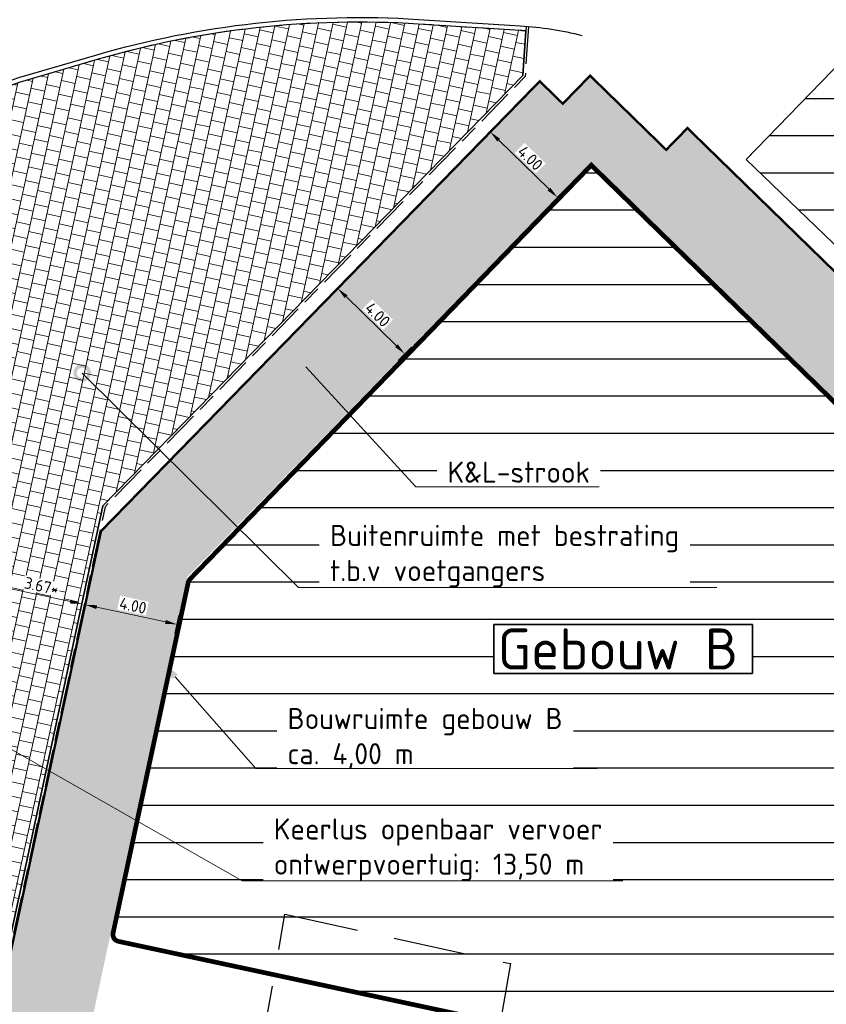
# Model space of a CAD drawing. Header units: metres. Extents: x 147454 to 148962, y 409264 to 410698.
# Tile 30 of 36: x 147511 to 147545, y 410622 to 410664. Entities that reach past the tile are written whole.
import ezdxf
from ezdxf import colors
from ezdxf.entities.mleader import LeaderData, LeaderLine
from ezdxf.math import Vec2, Vec3

# ---------------------------------------------------------------- set-up
doc = ezdxf.new("R2010")
doc.units = ezdxf.units.M
for name, pattern in [('HIDDEN', [9.525, 6.35, -3.175]), ('VH-OPSLUITBAND_100X200', [16, 8, -2, 4, -2]), ('VH-TROTTOIRBAND_180-200', [20, 10, -2, 2, -2, 2, -2])]:
    doc.linetypes.add(name, pattern=pattern)
doc.layers.get('0').update_dxf_attribs({"color": 151})
doc.layers.get('Defpoints').update_dxf_attribs({"color": 171})
for name, color, linetype, lineweight in [('B-WE-OG-BEBOUWING_STRAATNAAM-T35', 50, 'Continuous', 35), ('B-WE-VH-VERHARDING_TEGEL-A-500', 252, 'Continuous', 18), ('T-WE-VH-KANTOPSLUITING_OPSLUITBAND_100X200-G', 150, 'VH-OPSLUITBAND_100X200', 25), ('T-WE-VH-M', 7, 'Continuous', 18), ('X-XX-AL-T18', 10, 'Continuous', 18)]:
    doc.layers.add(name, color=color, linetype=linetype, lineweight=lineweight)
for name, color, linetype in [('N-WE-GK-BOUWKUIP-G', 7, 'Continuous'), ('T-WE-OG-TERREIN_BOUW-G', 7, 'Continuous'), ('T-WE-VH-KANTOPSLUITING_TROTTOIRBAND_180 200-G', 210, 'VH-TROTTOIRBAND_180-200'), ('T-WE-VH-KANTVERHARDING-G', 210, 'Continuous')]:
    doc.layers.add(name, color=color, linetype=linetype)
doc.layers.add('T-WE-VH-FASE-1B', color=7, linetype='Continuous', true_color=0x007f00)
doc.styles.add('NLCS-ISO-M200-T25', font='NLCS-ISO.TTF', dxfattribs={"height": 0.5})
doc.styles.add('NLCS-ISO-M500-T18', font='NLCS-ISO.TTF', dxfattribs={"height": 0.9})
doc.styles.add('NLCS-ISO-M500-T35', font='NLCS-ISO.TTF', dxfattribs={"height": 1.75})
doc.dimstyles.new('NLCS-M200-T25-PIJL_L2_H1', dxfattribs={"dimscale": 0.2, "dimtxt": 0.5, "dimasz": 2.5, "dimexe": 2, "dimexo": 2, "dimgap": 0.7, "dimtad": 1, "dimzin": 0, "dimdsep": 46, "dimtxsty": 'NLCS-ISO-M200-T25', "dimcen": 2.5, "dimdle": 2, "dimclrd": 256, "dimclre": 256, "dimclrt": 256, "dimadec": 1, "dimazin": 0, "dimtfac": 1, "dimtofl": 0, "dimtmove": 1, "dimatfit": 0, "dimfxl": 2, "dimfxlon": 1, "dimtfill": 1, "dimtfillclr": 256, "dimtolj": 1, "dimtzin": 0, "dimlwd": -1, "dimlwe": -1, "dimarcsym": 0})

# ---------------------------------------------------------------- blocks, each defined once
blk = doc.blocks.new('*D304')
at = {"layer": 'Defpoints', "color": 0, "transparency": 16777216}
for p in [(148932.287, 410660.841), (148930.899, 410659.417), (148935.151, 410658.048)]:
    blk.add_point(p, dxfattribs=at)
at = {"layer": 'T-WE-VH-M', "transparency": 16777216}
for p, q in [((148931.178, 410659.703), (148930.619, 410659.13)), ((148933.405, 410656.973), (148931.257, 410659.068)), ((148934.042, 410656.911), (148933.484, 410656.338))]:
    blk.add_line(p, q, dxfattribs=at)
for points in [[(148931.315, 410659.127), (148931.199, 410659.008), (148930.899, 410659.417)], [(148933.463, 410657.033), (148933.347, 410656.914), (148933.763, 410656.624)]]:
    blk.add_solid(points, dxfattribs=at)
at = {"layer": 'T-WE-VH-M', "transparency": 16777216, "insert": (148932.603, 410658.3), "char_height": 0.5, "attachment_point": 5, "rotation": 315.7292, "style": 'NLCS-ISO-M200-T25', "bg_fill": 3, "box_fill_scale": 1.1, "bg_fill_color": 256, "bg_fill_true_color": 13158600, "bg_fill_transparency": 0}
blk.add_mtext('\\A1;4.00', dxfattribs=at)
blk = doc.blocks.new('*D305')
at = {"layer": 'Defpoints', "color": 0, "transparency": 16777216}
for p in [(148924.388, 410652.738), (148923.692, 410652.024), (148926.556, 410649.232)]:
    blk.add_point(p, dxfattribs=at)
at = {"layer": 'T-WE-VH-M', "transparency": 16777216}
for p, q in [((148924.109, 410652.452), (148924.667, 410653.025)), ((148926.894, 410650.295), (148924.746, 410652.389)), ((148926.973, 410649.66), (148927.532, 410650.233))]:
    blk.add_line(p, q, dxfattribs=at)
for points in [[(148924.804, 410652.449), (148924.688, 410652.33), (148924.388, 410652.738)], [(148926.953, 410650.355), (148926.836, 410650.235), (148927.252, 410649.946)]]:
    blk.add_solid(points, dxfattribs=at)
at = {"layer": 'T-WE-VH-M', "transparency": 16777216, "insert": (148926.093, 410651.621), "char_height": 0.5, "attachment_point": 5, "rotation": 315.7292, "style": 'NLCS-ISO-M200-T25', "bg_fill": 3, "box_fill_scale": 1.1, "bg_fill_color": 256, "bg_fill_true_color": 13158600, "bg_fill_transparency": 0}
blk.add_mtext('\\A1;4.00', dxfattribs=at)
blk = doc.blocks.new('*D306')
at = {"layer": 'Defpoints', "color": 0, "transparency": 16777216}
for p in [(148914.051, 410641.254), (148917.962, 410640.416), (148913.619, 410639.242)]:
    blk.add_point(p, dxfattribs=at)
at = {"layer": 'T-WE-VH-M', "transparency": 16777216}
for p, q in [((148913.703, 410639.633), (148913.535, 410638.851)), ((148917.042, 410638.509), (148914.108, 410639.137)), ((148917.614, 410638.795), (148917.447, 410638.013))]:
    blk.add_line(p, q, dxfattribs=at)
for points in [[(148914.126, 410639.219), (148914.091, 410639.056), (148913.619, 410639.242)], [(148917.059, 410638.59), (148917.024, 410638.427), (148917.53, 410638.404)]]:
    blk.add_solid(points, dxfattribs=at)
at = {"layer": 'T-WE-VH-M', "transparency": 16777216, "insert": (148915.657, 410639.204), "char_height": 0.5, "attachment_point": 5, "rotation": 347.9, "style": 'NLCS-ISO-M200-T25', "bg_fill": 3, "box_fill_scale": 1.1, "bg_fill_color": 256, "bg_fill_true_color": 13158600, "bg_fill_transparency": 0}
blk.add_mtext('\\A1;4.00', dxfattribs=at)
blk = doc.blocks.new('*D307')
at = {"layer": 'Defpoints', "color": 0, "transparency": 16777216}
for p in [(148909.881, 410640.044), (148909.745, 410639.408), (148913.336, 410638.638)]:
    blk.add_point(p, dxfattribs=at)
at = {"layer": 'T-WE-VH-M', "transparency": 16777216}
for p, q in [((148909.829, 410639.799), (148909.965, 410640.435)), ((148912.984, 410639.379), (148910.37, 410639.939)), ((148913.42, 410639.029), (148913.557, 410639.665))]:
    blk.add_line(p, q, dxfattribs=at)
for points in [[(148910.388, 410640.02), (148910.353, 410639.857), (148909.881, 410640.044)], [(148913.001, 410639.46), (148912.966, 410639.297), (148913.473, 410639.274)]]:
    blk.add_solid(points, dxfattribs=at)
at = {"layer": 'T-WE-VH-M', "transparency": 16777216, "insert": (148911.759, 410640.04), "char_height": 0.5, "attachment_point": 5, "rotation": 347.9, "style": 'NLCS-ISO-M200-T25', "bg_fill": 3, "box_fill_scale": 1.1, "bg_fill_color": 256, "bg_fill_true_color": 13158600, "bg_fill_transparency": 0}
blk.add_mtext('\\A1;3.67*', dxfattribs=at)
blk = doc.blocks.new('_DotSmall')
at = {"color": 0, "linetype": 'ByBlock', "const_width": 0.5}
blk.add_lwpolyline([(-0.0625, 0, 1), (0.0625, 0, 1)], format="xyb", close=True, dxfattribs=at)
blk = doc.blocks.new('Fase 1 - Gebouw A + B')
at = {"layer": 'B-WE-VH-VERHARDING_TEGEL-A-500'}
h = blk.add_hatch(dxfattribs=at)
h.set_pattern_fill('AVH-TEGEL_300X300_HALFST', color=256, scale=2, angle=347.759, pattern_type=2)
h.set_pattern_definition([(347.759022, (0, 0), (0.64996584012, 0.16596507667), [0.6, -0.6]), (77.759022, (0, 0), (-0.5863587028, 0.1272142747), [])])
edge = h.paths.add_edge_path()
edge.add_line((148914.372, 410643.469), (148932.289, 410661.821))
edge.add_line((148932.289, 410661.821), (148932.41, 410663.727))
edge.add_line((148932.41, 410663.727), (148927.824, 410664.021))
edge.add_arc((148925.291, 410624.302), 39.8, 86.3506, 106.2855)
edge.add_line((148914.13, 410662.505), (148910.842, 410661.545))
edge.add_arc((148912.188, 410656.937), 4.8, 106.2855, 192.6929)
edge.add_line((148907.506, 410655.883), (148909.93, 410645.119))
edge.add_arc((148897.053, 410642.219), 13.2, -101.1017, 12.6929, ccw=False)
edge.add_line((148894.511, 410629.266), (148890.632, 410630.027))
edge.add_arc((148890.575, 410629.732), 0.301, 78.9587, 172.0278)
edge.add_line((148890.277, 410629.773), (148890.853, 410629.608))
edge.add_line((148890.853, 410629.608), (148889.931, 410626.393))
edge.add_line((148889.931, 410626.393), (148906.849, 410622.723))
edge.add_arc((148907.485, 410625.654), 3, 257.759, 347.9)
edge.add_line((148910.418, 410625.025), (148911.209, 410628.717))
edge.add_line((148911.209, 410628.717), (148914.372, 410643.469))
at = {"layer": 'T-WE-VH-FASE-1B', "linetype": 'ByBlock', "transparency": 33554623}
h = blk.add_hatch(dxfattribs=at)
h.set_pattern_fill('LINE', color=256, scale=0.5)
edge = h.paths.add_edge_path()
edge.add_line((148959.252, 410641.477), (149033.983, 410625.455))
edge.add_line((149033.983, 410625.455), (149044.572, 410636.382))
edge.add_line((149044.572, 410636.382), (148987.855, 410691.564))
edge.add_arc((148980.976, 410684.399), 9.933, 46.1618, 132.7038)
edge.add_line((148974.239, 410691.698), (148941.82, 410658.244))
edge.add_line((148941.82, 410658.244), (148959.252, 410641.477))
at = {"color": 1, "linetype": 'HIDDEN', "ltscale": 0.5}
blk.add_lwpolyline([(149018.674, 410582.64), (149080.489, 410570.181), (149077.124, 410554.126), (149065.106, 410544.503), (149047.409, 410529.891, -0.134397), (149043.191, 410528.026), (149037.476, 410529.062, -0.458752), (149031.188, 410524.603), (149009.503, 410528.762), (148905.993, 410548.616, -0.402454), (148902.164, 410555.448), (148897.335, 410556.38), (148907.283, 410607.936), (148918.602, 410605.768), (148922.139, 410626.034), (148931.759, 410623.926), (148928.33, 410603.913), (148936.466, 410602.373), (148926.944, 410558.143), (149009.474, 410540.377)], format="xyb", close=True, dxfattribs=at)
at = {"layer": 'Defpoints'}
blk.add_lwpolyline([(148914.372, 410643.469), (148932.289, 410661.821), (148932.41, 410663.727), (148927.824, 410664.021, 0.087202), (148914.13, 410662.505), (148910.842, 410661.545, 0.395965), (148907.506, 410655.883), (148909.93, 410645.119, -0.541796), (148894.511, 410629.266), (148890.632, 410630.027, 0.429991), (148890.277, 410629.773), (148890.853, 410629.608), (148889.931, 410626.393), (148906.849, 410622.723, 0.414934), (148910.418, 410625.025), (148911.209, 410628.717)], format="xyb", close=True, dxfattribs=at)
at = {"layer": 'T-WE-OG-TERREIN_BOUW-G', "color": 30, "true_color": 0xf26722, "transparency": 33554495}
for points, const_width in [([(148934.44, 410660.184), (148916.127, 410641.399), (148911.444, 410619.556), (148893.226, 410623.462), (148881.718, 410569.782), (148881.229, 410569.887), (148877.38, 410551.935), (148879.825, 410551.411)], 4), ([(148936.508, 410659.334), (148934.574, 410661.22)], 1.671), ([(148937.46, 410657.685), (148936.066, 410659.043)], 2.7), ([(148958.805, 410637.786), (148937.913, 410658.15)], 4)]:
    blk.add_lwpolyline(points, dxfattribs=dict(at, const_width=const_width))
at = {"layer": 'T-WE-VH-FASE-1B'}
blk.add_lwpolyline([(148959.252, 410641.477), (149033.983, 410625.455), (149044.572, 410636.382), (148987.855, 410691.564, 0.396645), (148974.239, 410691.698), (148941.82, 410658.244)], format="xyb", close=True, dxfattribs=at)
at = {"layer": 'T-WE-VH-KANTOPSLUITING_TROTTOIRBAND_180 200-G', "ltscale": 0.2, "flags": 128}
blk.add_lwpolyline([(148932.41, 410663.727, 0.004133), (148932.166, 410663.744), (148927.824, 410664.021, 0.087202), (148914.13, 410662.505), (148910.842, 410661.545, 0.395965), (148907.506, 410655.883), (148909.93, 410645.119, -0.541796), (148894.511, 410629.266), (148890.632, 410630.027), (148890.671, 410630.223)], format="xyb", dxfattribs=at)
at = {"layer": 'T-WE-VH-KANTVERHARDING-G'}
for points in [[(148889.14, 410626.537), (148890.094, 410629.87, -0.389518), (148890.671, 410630.223), (148894.549, 410629.462, 0.541796), (148909.735, 410645.075), (148907.311, 410655.839, -0.395965), (148910.786, 410661.737), (148914.074, 410662.697, -0.087202), (148927.837, 410664.221), (148932.179, 410663.944, -0.044501), (148934.813, 410663.539)], [(148932.423, 410663.927), (148932.289, 410661.821), (148914.372, 410643.469), (148911.209, 410628.717), (148910.418, 410625.025, -0.414934), (148906.849, 410622.723), (148889.929, 410626.393)]]:
    blk.add_lwpolyline(points, format="xyb", dxfattribs=at)
at = {"layer": 'T-WE-VH-M'}
dim = blk.add_aligned_dim(p1=(148935.151, 410658.048), p2=(148932.287, 410660.841), distance=1.989, dimstyle='NLCS-M200-T25-PIJL_L2_H1', dxfattribs=at)
dim.commit()
dim.dimension.update_dxf_attribs({"geometry": '*D304', "text_midpoint": (148932.603, 410658.3)})
at = {"layer": 'N-WE-GK-BOUWKUIP-G', "const_width": 0.1}
blk.add_lwpolyline([(148960.201, 410639.219), (148939.309, 410659.582), (148938.403, 410658.653), (148935.157, 410661.818), (148933.991, 410660.621), (148933.008, 410661.58), (148914.292, 410642.382), (148909.908, 410621.931), (148891.689, 410625.837), (148880.181, 410572.157), (148879.692, 410572.261), (148875.005, 410550.398), (148876.443, 410550.09)], dxfattribs=at)
at = {"layer": 'T-WE-VH-M'}
for p1, p2, distance, picture, middle in [((148926.556, 410649.232), (148923.692, 410652.024), -0.997, '*D305', (148926.093, 410651.621)), ((148917.962, 410640.416), (148914.051, 410641.254), 2.058, '*D306', (148915.657, 410639.204))]:
    dim = blk.add_aligned_dim(p1=p1, p2=p2, distance=distance, dimstyle='NLCS-M200-T25-PIJL_L2_H1', dxfattribs=at)
    dim.commit()
    dim.dimension.update_dxf_attribs({"geometry": picture, "text_midpoint": middle})
at = {"layer": 'T-WE-VH-FASE-1B', "linetype": 'ByBlock', "transparency": 33554623}
h = blk.add_hatch(dxfattribs=at)
h.set_pattern_fill('LINE', color=256, scale=0.5)
h.set_pattern_definition([(0, (1400, 0), (0, 1.5875), [])])
edge = h.paths.add_edge_path()
edge.add_line((148941.903, 410619.117), (148931.758, 410621.292))
edge.add_line((148931.758, 410621.292), (148915.027, 410624.879))
edge.add_arc((148915.1, 410625.17), 0.301, 170.4255, 255.9038, ccw=False)
edge.add_line((148914.804, 410625.22), (148918.014, 410640.196))
edge.add_arc((148918.306, 410640.13), 0.3, 135.447, 167.2691, ccw=False)
edge.add_line((148918.092, 410640.34), (148935.206, 410658))
edge.add_line((148935.206, 410658), (148957.409, 410636.354))
edge.add_line((148957.409, 410636.354), (148953.253, 410616.684))
edge.add_line((148953.253, 410616.684), (148941.903, 410619.117))
at = {"layer": 'T-WE-VH-FASE-1B', "linetype": 'ByBlock', "transparency": 33554623, "const_width": 0.2}
blk.add_lwpolyline([(148941.903, 410619.117), (148931.758, 410621.292), (148915.027, 410624.879, -0.391284), (148914.804, 410625.22), (148918.014, 410640.196, -0.139749), (148918.092, 410640.34), (148935.206, 410658), (148957.409, 410636.354), (148953.253, 410616.684)], format="xyb", close=True, dxfattribs=at)
at = {"layer": 'T-WE-VH-KANTOPSLUITING_OPSLUITBAND_100X200-G', "ltscale": 0.2, "flags": 128}
blk.add_lwpolyline([(148932.523, 410663.918), (148932.386, 410661.778), (148914.464, 410643.419), (148911.307, 410628.696), (148910.516, 410625.004, -0.414934), (148906.827, 410622.625), (148889.908, 410626.296)], format="xyb", dxfattribs=at)
at = {"layer": 'T-WE-VH-M'}
dim = blk.add_aligned_dim(p1=(148913.336, 410638.638), p2=(148909.745, 410639.408), distance=-0.65, text='<>*', dimstyle='NLCS-M200-T25-PIJL_L2_H1', dxfattribs=at)
dim.commit()
dim.dimension.update_dxf_attribs({"geometry": '*D307', "text_midpoint": (148911.759, 410640.04)})

msp = doc.modelspace()

# ---------------------------------------------------------------- block references
at = {"layer": 'T-WE-VH-FASE-1B'}
msp.add_blockref('Fase 1 - Gebouw A + B', (-1400, 0), dxfattribs=at)

# ---------------------------------------------------------------- next in the draw order: texts
at = {"layer": 'B-WE-OG-BEBOUWING_STRAATNAAM-T35', "insert": (147531.221, 410638.23), "char_height": 1.75, "attachment_point": 1, "style": 'NLCS-ISO-M500-T35', "bg_fill": 19, "box_fill_scale": 1.1, "bg_fill_color": 256, "bg_fill_transparency": 0}
msp.add_mtext_dynamic_manual_height_columns('Gebouw B', width=10.69303, gutter_width=8.75, heights=[0], dxfattribs=at)

# ---------------------------------------------------------------- next in the draw order: leaders
at = {"layer": 'X-XX-AL-T18'}
ml = msp.add_multileader_mtext('Standard', dxfattribs=at)
ml.set_content('K&L-strook', color=256, style='NLCS-ISO-M500-T18')
ml.set_leader_properties(color=256, linetype='ByLayer', lineweight=-1)
ml.set_arrow_properties(name='DOTSMALL')
ml.build(insert=Vec2(0, 0))
ml.multileader.update_dxf_attribs({"has_text_frame": 1, "text_left_attachment_type": 5, "text_right_attachment_type": 5, "dogleg_length": 0.9, "arrow_head_size": 1.2})
ctx = ml.context
ctx.base_point, ctx.char_height, ctx.arrow_head_size, ctx.landing_gap_size, ctx.plane_origin = Vec3(147528.624, 410644.269), 0.9, 1.2, 0.45, Vec3(147550.972, 410642.524)
ctx.left_attachment, ctx.right_attachment = 5, 5
notes = []
notes.append((ctx, [(1, (1, 1, 0), (147527.724, 410644.269), (1, 0), 0.9, [(0, [(147523.032, 410649.398)], 0, [])])]))
ctx.mtext.insert, ctx.mtext.flow_direction = Vec3(147529.074, 410645.349), 5
ctx.mtext.has_bg_fill, ctx.mtext.bg_color, ctx.mtext.bg_scale_factor, ctx.mtext.bg_transparency, ctx.mtext.use_window_bg_color = 1, -1027028792, 1.5, 0, 1
for ctx, leaders in notes:
    for number, flags, end, landing, length, lines in leaders:
        leader = LeaderData()
        leader.index, (leader.has_last_leader_line, leader.has_dogleg_vector, leader.attachment_direction) = number, flags
        leader.last_leader_point, leader.dogleg_vector, leader.dogleg_length = Vec3(end), Vec3(landing), length
        for number, points, colour, breaks in lines:
            line = LeaderLine()
            line.index, line.vertices, line.color, line.breaks = number, Vec3.list(points), colors.encode_raw_color(colour), breaks
            leader.lines.append(line)
        ctx.leaders.append(leader)

# ---------------------------------------------------------------- next in the draw order: leaders
ml = msp.add_multileader_mtext('Standard', dxfattribs=at)
ml.set_content('Bouwruimte gebouw B\\Pca. 4,00 m', color=256, style='NLCS-ISO-M500-T18')
ml.set_leader_properties(color=256, linetype='ByLayer', lineweight=-1)
ml.build(insert=Vec2(0, 0))
ml.multileader.update_dxf_attribs({"has_text_frame": 1, "text_left_attachment_type": 5, "text_right_attachment_type": 5, "dogleg_length": 0.9, "arrow_head_size": 0.9})
ctx = ml.context
ctx.base_point, ctx.char_height, ctx.arrow_head_size, ctx.landing_gap_size, ctx.plane_origin = Vec3(147521.797, 410632.256), 0.9, 0.9, 0.45, Vec3(147544.146, 410630.511)
ctx.left_attachment, ctx.right_attachment = 5, 5
notes = []
notes.append((ctx, [(1, (1, 1, 0), (147520.897, 410632.256), (1, 0), 0.9, [(0, [(147516.863, 410636.841)], 0, [])])]))
ctx.mtext.insert, ctx.mtext.flow_direction = Vec3(147522.247, 410634.836), 5
ctx.mtext.has_bg_fill, ctx.mtext.bg_color, ctx.mtext.bg_scale_factor, ctx.mtext.bg_transparency, ctx.mtext.use_window_bg_color = 1, -1027028792, 1.5, 0, 1
for ctx, leaders in notes:
    for number, flags, end, landing, length, lines in leaders:
        leader = LeaderData()
        leader.index, (leader.has_last_leader_line, leader.has_dogleg_vector, leader.attachment_direction) = number, flags
        leader.last_leader_point, leader.dogleg_vector, leader.dogleg_length = Vec3(end), Vec3(landing), length
        for number, points, colour, breaks in lines:
            line = LeaderLine()
            line.index, line.vertices, line.color, line.breaks = number, Vec3.list(points), colors.encode_raw_color(colour), breaks
            leader.lines.append(line)
        ctx.leaders.append(leader)

# ---------------------------------------------------------------- next in the draw order: leaders
ml = msp.add_multileader_mtext('Standard', dxfattribs=at)
ml.set_content('Buitenruimte met bestrating\\Pt.b.v voetgangers', color=256, style='NLCS-ISO-M500-T18')
ml.set_leader_properties(color=256, linetype='ByLayer', lineweight=-1)
ml.set_arrow_properties(name='DOTSMALL')
ml.build(insert=Vec2(0, 0))
ml.multileader.update_dxf_attribs({"has_text_frame": 1, "text_left_attachment_type": 5, "text_right_attachment_type": 5, "dogleg_length": 0.9, "arrow_head_size": 1.2})
ctx = ml.context
ctx.base_point, ctx.char_height, ctx.arrow_head_size, ctx.landing_gap_size, ctx.plane_origin = Vec3(147523.612, 410639.981), 0.9, 1.2, 0.45, Vec3(147545.96, 410638.236)
ctx.left_attachment, ctx.right_attachment = 5, 5
notes = []
notes.append((ctx, [(1, (1, 1, 0), (147522.712, 410639.981), (1, 0), 0.9, [(0, [(147513.49, 410649.13)], 0, [])])]))
ctx.mtext.insert, ctx.mtext.flow_direction = Vec3(147524.062, 410642.651), 5
ctx.mtext.has_bg_fill, ctx.mtext.bg_color, ctx.mtext.bg_scale_factor, ctx.mtext.bg_transparency, ctx.mtext.use_window_bg_color = 1, -1027028792, 1.5, 0, 1
for ctx, leaders in notes:
    for number, flags, end, landing, length, lines in leaders:
        leader = LeaderData()
        leader.index, (leader.has_last_leader_line, leader.has_dogleg_vector, leader.attachment_direction) = number, flags
        leader.last_leader_point, leader.dogleg_vector, leader.dogleg_length = Vec3(end), Vec3(landing), length
        for number, points, colour, breaks in lines:
            line = LeaderLine()
            line.index, line.vertices, line.color, line.breaks = number, Vec3.list(points), colors.encode_raw_color(colour), breaks
            leader.lines.append(line)
        ctx.leaders.append(leader)

# ---------------------------------------------------------------- next in the draw order: leaders
ml = msp.add_multileader_mtext('Standard', dxfattribs=at)
ml.set_content('Keerlus openbaar vervoer\\Pontwerpvoertuig: 13,50 m', color=256, style='NLCS-ISO-M500-T18')
ml.set_leader_properties(color=256, linetype='ByLayer', lineweight=-1)
ml.set_arrow_properties(name='DOTSMALL')
ml.build(insert=Vec2(0, 0))
ml.multileader.update_dxf_attribs({"has_text_frame": 1, "text_left_attachment_type": 5, "text_right_attachment_type": 5, "dogleg_length": 0.9, "arrow_head_size": 1.2})
ctx = ml.context
ctx.base_point, ctx.char_height, ctx.arrow_head_size, ctx.landing_gap_size, ctx.plane_origin = Vec3(147521.213, 410627.454), 0.9, 1.2, 0.45, Vec3(147543.561, 410625.74)
ctx.left_attachment, ctx.right_attachment = 5, 5
notes = []
notes.append((ctx, [(1, (1, 1, 0), (147520.313, 410627.454), (1, 0), 0.9, [(0, [(147498.014, 410640.158)], 0, [])])]))
ctx.mtext.insert, ctx.mtext.flow_direction = Vec3(147521.663, 410630.124), 5
ctx.mtext.has_bg_fill, ctx.mtext.bg_color, ctx.mtext.bg_scale_factor, ctx.mtext.bg_transparency, ctx.mtext.use_window_bg_color = 1, -1027028792, 1.5, 0, 1
for ctx, leaders in notes:
    for number, flags, end, landing, length, lines in leaders:
        leader = LeaderData()
        leader.index, (leader.has_last_leader_line, leader.has_dogleg_vector, leader.attachment_direction) = number, flags
        leader.last_leader_point, leader.dogleg_vector, leader.dogleg_length = Vec3(end), Vec3(landing), length
        for number, points, colour, breaks in lines:
            line = LeaderLine()
            line.index, line.vertices, line.color, line.breaks = number, Vec3.list(points), colors.encode_raw_color(colour), breaks
            leader.lines.append(line)
        ctx.leaders.append(leader)

doc.saveas('drawing.dxf')
